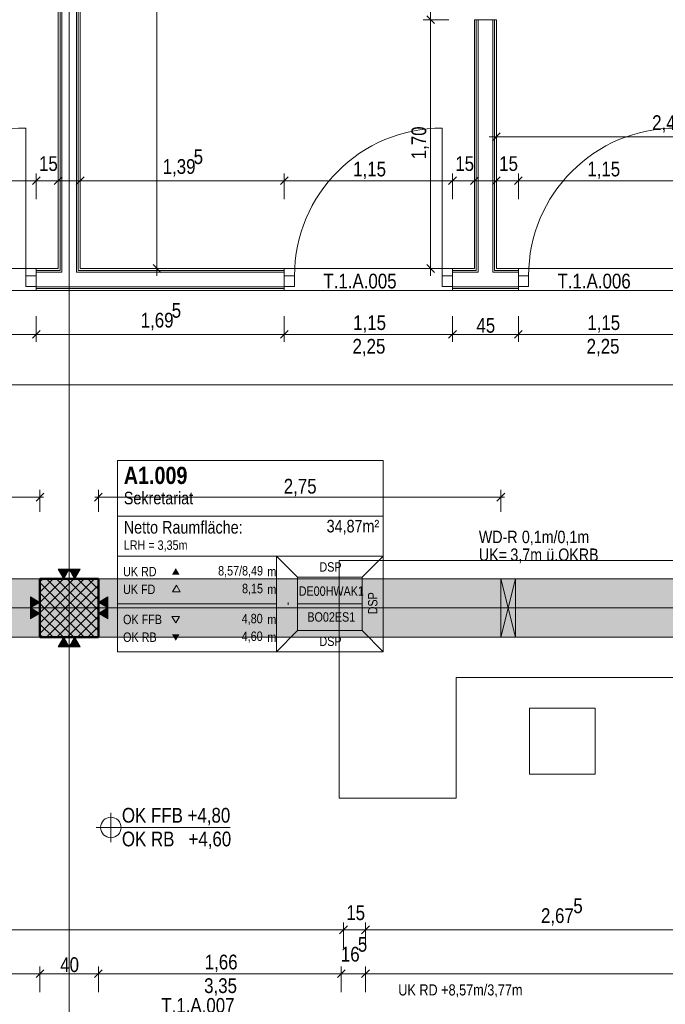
# Model space of a CAD drawing. Extents: x -620 to 3480, y 62 to 1107.
# Tile 184 of 244: x -171 to -83, y 772 to 906. Entities that reach past the tile are written whole.
import ezdxf
from ezdxf.lldxf.tags import DXFTag

# ---------------------------------------------------------------- set-up
doc = ezdxf.new("R2010")
doc.units = 0
doc.layers.get('0').update_dxf_attribs({"lineweight": 35})
for name, color, linetype, lineweight, true_color in [('00 -Bauelemente -Dämmung innen', 7, 'Continuous', 9, 0xff7fe6), ('00 -Bauelemente -Gipskarton', 7, 'Continuous', 9, 0xff7fe6), ('00_Beschriftung UZ', 3, 'Continuous', 13, 0x00ff00), ('30 -33 Aussenwände- 3 Aussenstützen', 7, 'Continuous', 50, 0x0000dd), ('30 -34 Innenwände- 11 Durchbruch', 4, 'Continuous', 9, 0x00ffff), ('30 -34 Innenwände- 2 nichttragend', 7, 'Continuous', 18, 0xff7fe6), ('30 -34 Innenwände- 4 Türen_Fenster', 9, 'Continuous', 15, 0x808080), ('30 -35 Decken- 1 Konstruktion-Träger- Stahlbeton', 7, 'grob-A06G9GKW8I', 13, 0x33aa00), ('60- 61 allgemeine Ausstattung- 1 Möbel', 7, 'Continuous', 9, 0x00cccc), ('70 -72 Beschriftung- 2 Beschriftung Bauteile', 7, 'Continuous', 9, 0x9999ff), ('70 -75 Raumstempel- 1 Raumstempel', 1, 'Continuous', 50, 0xff0000), ('70 -76 Bemaßung- 2 Allgemein', 9, 'Continuous', 5, 0x808080)]:
    doc.layers.add(name, color=color, linetype=linetype, lineweight=lineweight, true_color=true_color)
for name, color, linetype, lineweight in [('70 -71 Achsen- 1 Gebäudeachsen', 7, 'STRICHPUNKT2-A06G9GKV8I', 18), ('70 -72 Beschriftung- 5 Höhenkoten', 7, 'Continuous', 15), ('Keine', 7, 'Continuous', 9)]:
    doc.layers.add(name, color=color, linetype=linetype, lineweight=lineweight)
doc.layers.add('iwb_Schraffur_Unterzug', color=7, linetype='Continuous', lineweight=5, true_color=0xffffcc, plot=False)
doc.styles.get("Standard").update_dxf_attribs({"font": 'ARIALN.TTF'})
tags = doc.linetypes.add('grob-A06G9GKW8I', pattern=[14, 3, -8, 3]).pattern_tags.tags
tags[8:9] = [DXFTag(74, 4), DXFTag(75, 0), DXFTag(340, '0'), DXFTag(46, 0.0), DXFTag(50, 0.0), DXFTag(44, 0.0), DXFTag(45, 0.0)]
tags[6:7] = [DXFTag(74, 4), DXFTag(75, 0), DXFTag(340, '0'), DXFTag(46, 0.0), DXFTag(50, 0.0), DXFTag(44, 0.0), DXFTag(45, 0.0)]
tags[4:5] = [DXFTag(74, 4), DXFTag(75, 0), DXFTag(340, '0'), DXFTag(46, 0.0), DXFTag(50, 0.0), DXFTag(44, 0.0), DXFTag(45, 0.0)]
tags = doc.linetypes.add('STRICHPUNKT2-A06G9GKV8I', pattern=[12.7, 6.35, -3.175, 0, -3.175]).pattern_tags.tags
tags[10:11] = [DXFTag(74, 4), DXFTag(75, 0), DXFTag(340, '0'), DXFTag(46, 0.0), DXFTag(50, 0.0), DXFTag(44, 0.0), DXFTag(45, 0.0)]
tags[8:9] = [DXFTag(74, 4), DXFTag(75, 0), DXFTag(340, '0'), DXFTag(46, 0.0), DXFTag(50, 0.0), DXFTag(44, 0.0), DXFTag(45, 0.0)]
tags[6:7] = [DXFTag(74, 4), DXFTag(75, 0), DXFTag(340, '0'), DXFTag(46, 0.0), DXFTag(50, 0.0), DXFTag(44, 0.0), DXFTag(45, 0.0)]
tags[4:5] = [DXFTag(74, 4), DXFTag(75, 0), DXFTag(340, '0'), DXFTag(46, 0.0), DXFTag(50, 0.0), DXFTag(44, 0.0), DXFTag(45, 0.0)]

# ---------------------------------------------------------------- blocks, each defined once
blk = doc.blocks.new('Referenz-A06G9GKX8I')
at = {"layer": '00 -Bauelemente -Dämmung innen', "color": 0, "linetype": 'Continuous', "ltscale": 0.13}
for p, q in [((-165.51, 986.96), (-165.51, 871.86)), ((-163.51, 986.96), (-163.51, 871.86)), ((-108.61, 906.36), (-108.61, 871.86)), ((-106.61, 906.36), (-106.61, 871.86)), ((-165.51, 871.86), (-169.01, 871.86)), ((-135.11, 871.86), (-163.51, 871.86)), ((-108.61, 871.86), (-112.11, 871.86)), ((-103.11, 871.86), (-106.61, 871.86)), ((-135.11, 869.86), (-169.01, 869.86)), ((-103.11, 869.86), (-112.11, 869.86))]:
    blk.add_line(p, q, dxfattribs=at)
at = {"layer": '00 -Bauelemente -Gipskarton', "color": 0, "linetype": 'Continuous', "ltscale": 0.13}
for p, q in [((-166.01, 986.96), (-166.01, 872.36)), ((-165.76, 986.96), (-165.76, 872.11)), ((-165.51, 986.96), (-165.51, 871.86)), ((-163.51, 986.96), (-163.51, 871.86)), ((-163.26, 986.96), (-163.26, 872.11)), ((-163.01, 986.96), (-163.01, 872.36)), ((-109.11, 906.36), (-109.11, 872.36)), ((-108.86, 906.36), (-108.86, 872.11)), ((-108.61, 906.36), (-108.61, 871.86)), ((-106.61, 906.36), (-106.61, 871.86)), ((-106.36, 906.36), (-106.36, 872.11)), ((-106.11, 906.36), (-106.11, 872.36)), ((-166.01, 872.36), (-169.01, 872.36)), ((-135.11, 872.36), (-163.01, 872.36)), ((-109.11, 872.36), (-112.11, 872.36)), ((-103.11, 872.36), (-106.11, 872.36)), ((-165.76, 872.11), (-169.01, 872.11)), ((-165.51, 871.86), (-169.01, 871.86)), ((-135.11, 871.86), (-163.51, 871.86)), ((-135.11, 872.11), (-163.26, 872.11)), ((-108.86, 872.11), (-112.11, 872.11)), ((-108.61, 871.86), (-112.11, 871.86)), ((-103.11, 871.86), (-106.61, 871.86)), ((-103.11, 872.11), (-106.36, 872.11)), ((-135.11, 869.86), (-169.01, 869.86)), ((-135.11, 869.61), (-169.01, 869.61)), ((-103.11, 869.86), (-112.11, 869.86)), ((-103.11, 869.61), (-112.11, 869.61)), ((-135.11, 869.36), (-169.01, 869.36)), ((-103.11, 869.36), (-112.11, 869.36))]:
    blk.add_line(p, q, dxfattribs=at)
at = {"layer": '30 -33 Aussenwände- 3 Aussenstützen', "color": 0, "lineweight": 9}
for p, q in [((-168.51, 829.55), (-168.11, 829.96)), ((-168.51, 828.13), (-166.69, 829.96)), ((-168.51, 826.72), (-165.28, 829.96)), ((-168.51, 825.31), (-163.86, 829.96)), ((-168.51, 823.89), (-162.45, 829.96)), ((-168.51, 822.48), (-161.03, 829.96)), ((-168.51, 829.42), (-161.05, 821.96)), ((-167.63, 829.96), (-160.51, 822.84)), ((-167.62, 821.96), (-160.51, 829.06)), ((-166.22, 829.96), (-160.51, 824.25)), ((-164.81, 829.96), (-160.51, 825.66)), ((-163.39, 829.96), (-160.51, 827.08)), ((-161.98, 829.96), (-160.51, 828.49)), ((-160.56, 829.96), (-160.51, 829.91)), ((-168.51, 828.01), (-162.46, 821.96)), ((-168.51, 826.59), (-163.88, 821.96)), ((-166.21, 821.96), (-160.51, 827.65)), ((-164.51, 826.96), (-164.51, 824.96)), ((-168.51, 825.18), (-165.29, 821.96)), ((-165.51, 825.96), (-163.51, 825.96)), ((-164.79, 821.96), (-160.51, 826.24)), ((-168.51, 823.76), (-166.71, 821.96)), ((-163.38, 821.96), (-160.51, 824.82)), ((-168.51, 822.35), (-168.12, 821.96)), ((-161.96, 821.96), (-160.51, 823.41)), ((-160.55, 821.96), (-160.51, 821.99))]:
    blk.add_line(p, q, dxfattribs=at)
at = {"layer": '30 -33 Aussenwände- 3 Aussenstützen', "color": 0, "linetype": 'Continuous', "lineweight": -2, "ltscale": 0.25}
for p, q in [((-160.51, 829.96), (-168.51, 829.96)), ((-168.51, 829.96), (-168.51, 821.96)), ((-160.51, 821.96), (-160.51, 829.96)), ((-168.51, 821.96), (-160.51, 821.96))]:
    blk.add_line(p, q, dxfattribs=at)
at = {"layer": '30 -34 Innenwände- 11 Durchbruch', "color": 0, "linetype": 'Continuous', "ltscale": 0.13}
for p, q in [((-105.51, 829.96), (-103.51, 829.96)), ((-103.51, 829.96), (-105.51, 821.96)), ((-103.51, 821.96), (-105.51, 829.96)), ((-105.51, 821.96), (-105.51, 829.96)), ((-105.51, 829.96), (-103.51, 821.96)), ((-103.51, 829.96), (-105.51, 821.96)), ((-103.51, 821.96), (-103.51, 829.96)), ((-105.51, 821.96), (-103.51, 821.96))]:
    blk.add_line(p, q, dxfattribs=at)
at = {"layer": '30 -34 Innenwände- 11 Durchbruch', "color": 0, "lineweight": 0}
for points in [[(-105.51, 821.96), (-105.51, 829.96), (-104.51, 825.96)], [(-103.51, 821.96), (-104.51, 825.96), (-103.51, 829.96)]]:
    blk.add_solid(points, dxfattribs=at)
at = {"layer": '30 -34 Innenwände- 2 nichttragend', "color": 0, "linetype": 'Continuous', "ltscale": 0.18}
for p, q in [((-166.01, 986.96), (-166.01, 872.36)), ((-163.01, 986.96), (-163.01, 872.36)), ((-109.11, 906.36), (-109.11, 872.36)), ((-109.11, 906.36), (-108.86, 906.36)), ((-108.86, 906.36), (-108.61, 906.36)), ((-108.61, 906.36), (-106.61, 906.36)), ((-106.61, 906.36), (-106.36, 906.36)), ((-106.36, 906.36), (-106.11, 906.36)), ((-106.11, 906.36), (-106.11, 872.36)), ((-166.01, 872.36), (-169.01, 872.36)), ((-169.01, 872.36), (-169.01, 869.61)), ((-169.01, 872.36), (-169.01, 872.11)), ((-135.11, 872.36), (-163.01, 872.36)), ((-135.11, 872.36), (-135.11, 869.61)), ((-135.11, 872.36), (-135.11, 872.11)), ((-109.11, 872.36), (-112.11, 872.36)), ((-112.11, 872.36), (-112.11, 869.61)), ((-112.11, 872.36), (-112.11, 872.11)), ((-103.11, 872.36), (-106.11, 872.36)), ((-103.11, 872.36), (-103.11, 869.61)), ((-103.11, 872.36), (-103.11, 872.11)), ((-169.01, 872.11), (-169.01, 871.86)), ((-169.01, 871.86), (-169.01, 869.86)), ((-135.11, 872.11), (-135.11, 871.86)), ((-135.11, 871.86), (-135.11, 869.86)), ((-112.11, 872.11), (-112.11, 871.86)), ((-112.11, 871.86), (-112.11, 869.86)), ((-103.11, 872.11), (-103.11, 871.86)), ((-103.11, 871.86), (-103.11, 869.86)), ((-169.01, 869.86), (-169.01, 869.61)), ((-169.01, 869.61), (-169.01, 869.36)), ((-169.01, 869.61), (-169.01, 869.36)), ((-135.11, 869.86), (-135.11, 869.61)), ((-135.11, 869.61), (-135.11, 869.36)), ((-135.11, 869.61), (-135.11, 869.36)), ((-112.11, 869.86), (-112.11, 869.61)), ((-112.11, 869.61), (-112.11, 869.36)), ((-112.11, 869.61), (-112.11, 869.36)), ((-103.11, 869.86), (-103.11, 869.61)), ((-103.11, 869.61), (-103.11, 869.36)), ((-103.11, 869.61), (-103.11, 869.36)), ((-135.11, 869.36), (-169.01, 869.36)), ((-103.11, 869.36), (-112.11, 869.36))]:
    blk.add_line(p, q, dxfattribs=at)
at = {"layer": '30 -34 Innenwände- 4 Türen_Fenster', "color": 0, "linetype": 'grob-A06G9GKW8I', "ltscale": 0.15}
for p, q in [((-170.41, 871.36), (-170.41, 891.56)), ((-113.51, 871.36), (-113.51, 891.56)), ((-169.01, 872.36), (-192.01, 872.36)), ((-112.11, 872.36), (-135.11, 872.36)), ((-80.11, 872.36), (-103.11, 872.36)), ((-169.01, 869.36), (-192.01, 869.36)), ((-112.11, 869.36), (-135.11, 869.36)), ((-80.11, 869.36), (-103.11, 869.36))]:
    blk.add_line(p, q, dxfattribs=at)
at = {"layer": '30 -34 Innenwände- 4 Türen_Fenster', "color": 0, "linetype": 'Continuous', "ltscale": 0.15}
for p, q in [((-170.41, 869.9), (-170.41, 871.36)), ((-170.41, 871.36), (-169.01, 871.36)), ((-169.01, 871.36), (-169.01, 869.9)), ((-135.11, 869.9), (-135.11, 871.36)), ((-135.11, 871.36), (-133.71, 871.36)), ((-133.71, 871.36), (-133.71, 869.9)), ((-113.51, 869.9), (-113.51, 871.36)), ((-113.51, 871.36), (-112.11, 871.36)), ((-112.11, 871.36), (-112.11, 869.9)), ((-103.11, 869.9), (-103.11, 871.36)), ((-103.11, 871.36), (-101.71, 871.36)), ((-101.71, 871.36), (-101.71, 869.9)), ((-169.01, 869.9), (-170.41, 869.9)), ((-133.71, 869.9), (-135.11, 869.9)), ((-112.11, 869.9), (-113.51, 869.9)), ((-101.71, 869.9), (-103.11, 869.9))]:
    blk.add_line(p, q, dxfattribs=at)
at = {"layer": '30 -34 Innenwände- 4 Türen_Fenster', "color": 0, "linetype": 'grob-A06G9GKW8I', "ltscale": 0.15}
for centre in [(-170.41, 871.36), (-113.51, 871.36), (-81.51, 871.36)]:
    blk.add_ellipse(centre, major_axis=(0, 20.2), ratio=1, start_param=0, end_param=1.570796, dxfattribs=at)
at = {"layer": '30 -35 Decken- 1 Konstruktion-Träger- Stahlbeton', "color": 0}
for p, q in [((-562.01, 829.96), (-3.51, 829.96)), ((-562.01, 821.96), (-3.51, 821.96))]:
    blk.add_line(p, q, dxfattribs=at)
at = {"layer": '60- 61 allgemeine Ausstattung- 1 Möbel', "color": 0, "linetype": 'Continuous', "ltscale": 0.13}
for p, q in [((-127.61, 799.96), (-127.61, 832.46)), ((-127.61, 832.46), (-23.01, 832.46)), ((-111.61, 816.46), (-111.61, 799.96)), ((-23.01, 816.46), (-111.61, 816.46)), ((-101.61, 803.26), (-101.61, 812.26)), ((-101.61, 812.26), (-92.61, 812.26)), ((-92.61, 812.26), (-92.61, 803.26)), ((-92.61, 803.26), (-101.61, 803.26)), ((-111.61, 799.96), (-127.61, 799.96))]:
    blk.add_line(p, q, dxfattribs=at)
at = {"layer": '70 -71 Achsen- 1 Gebäudeachsen', "color": 0, "linetype": 'STRICHPUNKT2-A06G9GKV8I', "ltscale": 0.18}
for p, q in [((-164.51, 1075.9), (-164.51, 76.46)), ((-562.01, 856.46), (85.43, 856.46)), ((-562.01, 825.96), (85.43, 825.96))]:
    blk.add_line(p, q, dxfattribs=at)
at = {"layer": '70 -72 Beschriftung- 2 Beschriftung Bauteile', "color": 0}
for p, q in [((-165.26, 829.96), (-166.01, 831.26)), ((-166.01, 831.26), (-164.51, 831.26)), ((-164.51, 831.26), (-165.26, 829.96)), ((-163.76, 829.96), (-164.51, 831.26)), ((-164.51, 831.26), (-163.01, 831.26)), ((-163.01, 831.26), (-163.76, 829.96)), ((-169.81, 827.46), (-168.51, 826.71)), ((-169.81, 825.96), (-169.81, 827.46)), ((-168.51, 826.71), (-169.81, 825.96)), ((-160.51, 826.71), (-159.21, 827.46)), ((-159.21, 825.96), (-160.51, 826.71)), ((-159.21, 827.46), (-159.21, 825.96)), ((-169.81, 825.96), (-168.51, 825.21)), ((-169.81, 824.46), (-169.81, 825.96)), ((-168.51, 825.21), (-169.81, 824.46)), ((-160.51, 825.21), (-159.21, 825.96)), ((-159.21, 824.46), (-160.51, 825.21)), ((-159.21, 825.96), (-159.21, 824.46)), ((-166.01, 820.66), (-165.26, 821.96)), ((-165.26, 821.96), (-164.51, 820.66)), ((-164.51, 820.66), (-163.76, 821.96)), ((-163.76, 821.96), (-163.01, 820.66)), ((-164.51, 820.66), (-166.01, 820.66)), ((-163.01, 820.66), (-164.51, 820.66))]:
    blk.add_line(p, q, dxfattribs=at)
at = {"layer": '70 -72 Beschriftung- 2 Beschriftung Bauteile', "color": 0, "lineweight": 0}
for points in [[(-165.26, 829.96), (-166.01, 831.26), (-165.26, 831.26)], [(-165.26, 829.96), (-165.26, 831.26), (-164.51, 831.26)], [(-163.76, 829.96), (-164.51, 831.26), (-163.76, 831.26)], [(-163.76, 829.96), (-163.76, 831.26), (-163.01, 831.26)], [(-169.81, 825.96), (-169.81, 827.46), (-168.51, 826.71)], [(-159.21, 825.96), (-160.51, 826.71), (-159.21, 827.46)], [(-169.81, 824.46), (-169.81, 825.96), (-168.51, 825.21)], [(-159.21, 824.46), (-160.51, 825.21), (-159.21, 825.96)], [(-165.26, 820.66), (-166.01, 820.66), (-165.26, 821.96)], [(-165.26, 820.66), (-165.26, 821.96), (-164.51, 820.66)], [(-163.76, 820.66), (-164.51, 820.66), (-163.76, 821.96)], [(-163.76, 820.66), (-163.76, 821.96), (-163.01, 820.66)]]:
    blk.add_solid(points, dxfattribs=at)
at = {"layer": '70 -72 Beschriftung- 5 Höhenkoten', "color": 0, "linetype": 'Continuous', "ltscale": 0.15}
for p, q in [((-158.81, 793.96), (-158.81, 797.96)), ((-158.81, 795.96), (-158.81, 797.36)), ((-160.81, 795.96), (-142.5, 795.96)), ((-160.21, 795.96), (-158.81, 795.96)), ((-157.41, 795.96), (-158.81, 795.96)), ((-158.81, 795.96), (-158.81, 794.56))]:
    blk.add_line(p, q, dxfattribs=at)
for major_axis in [(0, 1.4), (1.4, 0), (-1.4, 0), (0, -1.4)]:
    blk.add_ellipse((-158.81, 795.96), major_axis=major_axis, ratio=1, start_param=0, end_param=1.570796, dxfattribs=at)
at = {"layer": '70 -75 Raumstempel- 1 Raumstempel', "color": 0, "lineweight": 9}
for p, q in [((-157.9, 846.12), (-157.9, 819.98)), ((-121.58, 846.12), (-157.9, 846.12)), ((-121.58, 819.98), (-121.58, 846.12)), ((-121.58, 838.52), (-157.9, 838.52)), ((-157.9, 833.05), (-136.17, 833.05)), ((-133.29, 830.15), (-136.17, 833.05)), ((-121.58, 833.05), (-136.17, 833.05)), ((-136.17, 833.05), (-136.17, 819.98)), ((-124.46, 830.15), (-121.58, 833.05)), ((-149.86, 829.09), (-150.39, 828.18)), ((-149.34, 828.18), (-149.86, 829.09)), ((-133.29, 822.87), (-133.29, 830.15)), ((-133.29, 830.15), (-124.46, 830.15)), ((-124.46, 822.87), (-124.46, 830.15)), ((-150.39, 828.18), (-149.34, 828.18)), ((-157.9, 826.51), (-136.17, 826.51)), ((-124.46, 826.51), (-133.29, 826.51)), ((-149.94, 823.91), (-150.46, 824.81)), ((-150.46, 824.81), (-149.41, 824.81)), ((-149.41, 824.81), (-149.94, 823.91)), ((-133.29, 822.87), (-136.17, 819.98)), ((-133.29, 822.87), (-124.46, 822.87)), ((-124.46, 822.87), (-121.58, 819.98)), ((-121.58, 819.98), (-157.9, 819.98))]:
    blk.add_line(p, q, dxfattribs=at)
at = {"layer": '70 -75 Raumstempel- 1 Raumstempel', "color": 0, "linetype": 'Continuous', "ltscale": 0.5}
for p, q in [((-160.51, 829.96), (-168.51, 829.96)), ((-168.51, 829.96), (-168.51, 821.96)), ((-160.51, 821.96), (-160.51, 829.96)), ((-168.51, 821.96), (-160.51, 821.96))]:
    blk.add_line(p, q, dxfattribs=at)
at = {"layer": '70 -75 Raumstempel- 1 Raumstempel', "color": 0, "lineweight": 0}
for points in [[(-149.41, 830.5), (-149.94, 831.41), (-150.46, 830.5)], [(-149.41, 822.37), (-149.94, 821.47), (-150.46, 822.37)]]:
    blk.add_solid(points, dxfattribs=at)
at = {"layer": '70 -76 Bemaßung- 2 Allgemein', "color": 0, "linetype": 'Continuous', "ltscale": 0.13}
for p, q in [((-152.51, 873.42), (-152.51, 985.9)), ((-115.11, 905.36), (-115.11, 907.42)), ((-115.11, 907.36), (-115.11, 905.3)), ((-112.61, 906.36), (-116.11, 906.36)), ((-112.61, 906.36), (-116.11, 906.36)), ((-115.11, 873.42), (-115.11, 905.3)), ((-106.11, 887.86), (-106.11, 891.36)), ((-107.11, 890.36), (-105.05, 890.36)), ((-59.07, 890.36), (-105.05, 890.36)), ((-170.07, 884.36), (-190.95, 884.36)), ((-170.07, 884.36), (-171.13, 884.36)), ((-168.01, 884.36), (-170.07, 884.36)), ((-168.01, 884.36), (-170.07, 884.36)), ((-169.01, 881.86), (-169.01, 885.36)), ((-169.01, 881.86), (-169.01, 885.36)), ((-166.01, 884.36), (-169.01, 884.36)), ((-167.01, 884.36), (-164.95, 884.36)), ((-166.01, 881.86), (-166.01, 885.36)), ((-164.95, 884.36), (-163.89, 884.36)), ((-164.01, 884.36), (-161.95, 884.36)), ((-163.01, 881.86), (-163.01, 885.36)), ((-136.17, 884.36), (-161.95, 884.36)), ((-134.11, 884.36), (-136.17, 884.36)), ((-136.11, 884.36), (-134.05, 884.36)), ((-135.11, 881.86), (-135.11, 885.36)), ((-135.11, 881.86), (-135.11, 885.36)), ((-113.17, 884.36), (-134.05, 884.36)), ((-113.17, 884.36), (-114.23, 884.36)), ((-111.11, 884.36), (-113.17, 884.36)), ((-111.11, 884.36), (-113.17, 884.36)), ((-112.11, 881.86), (-112.11, 885.36)), ((-112.11, 881.86), (-112.11, 885.36)), ((-109.11, 884.36), (-112.11, 884.36)), ((-110.11, 884.36), (-108.05, 884.36)), ((-109.11, 881.86), (-109.11, 885.36)), ((-107.17, 884.36), (-108.23, 884.36)), ((-108.05, 884.36), (-106.99, 884.36)), ((-105.11, 884.36), (-107.17, 884.36)), ((-106.11, 881.86), (-106.11, 885.36)), ((-103.11, 884.36), (-106.11, 884.36)), ((-104.11, 884.36), (-102.05, 884.36)), ((-104.11, 884.36), (-102.05, 884.36)), ((-103.11, 881.86), (-103.11, 885.36)), ((-103.11, 881.86), (-103.11, 885.36)), ((-81.17, 884.36), (-102.05, 884.36)), ((-102.05, 884.36), (-100.99, 884.36)), ((-155.01, 872.36), (-151.51, 872.36)), ((-152.51, 871.36), (-152.51, 873.42)), ((-112.61, 872.36), (-116.11, 872.36)), ((-115.11, 871.36), (-115.11, 873.42)), ((-169.01, 865.86), (-169.01, 862.36)), ((-169.01, 865.86), (-169.01, 862.36)), ((-135.11, 865.86), (-135.11, 862.36)), ((-135.11, 865.86), (-135.11, 862.36)), ((-112.11, 865.86), (-112.11, 862.36)), ((-112.11, 865.86), (-112.11, 862.36)), ((-103.11, 865.86), (-103.11, 862.36)), ((-103.11, 865.86), (-103.11, 862.36)), ((-170.07, 863.36), (-190.95, 863.36)), ((-168.01, 863.36), (-170.07, 863.36)), ((-170.01, 863.36), (-167.95, 863.36)), ((-136.17, 863.36), (-167.95, 863.36)), ((-134.11, 863.36), (-136.17, 863.36)), ((-136.11, 863.36), (-134.05, 863.36)), ((-113.17, 863.36), (-134.05, 863.36)), ((-111.11, 863.36), (-113.17, 863.36)), ((-113.11, 863.36), (-111.05, 863.36)), ((-104.17, 863.36), (-111.05, 863.36)), ((-102.11, 863.36), (-104.17, 863.36)), ((-104.11, 863.36), (-102.05, 863.36)), ((-81.17, 863.36), (-102.05, 863.36)), ((-167.98, 841.63), (-169.04, 840.57)), ((-168.51, 839.1), (-168.51, 842.1)), ((-161.04, 840.57), (-159.98, 841.63)), ((-160.51, 839.1), (-160.51, 842.1)), ((-104.98, 841.63), (-106.04, 840.57)), ((-105.51, 839.1), (-105.51, 842.1)), ((-169.57, 841.1), (-214.95, 841.1)), ((-168.01, 841.1), (-169.57, 841.1)), ((-161.01, 841.1), (-159.45, 841.1)), ((-106.57, 841.1), (-159.45, 841.1)), ((-105.01, 841.1), (-106.57, 841.1)), ((-128.07, 781.96), (-230.75, 781.96)), ((-128.07, 781.96), (-129.13, 781.96)), ((-126.01, 781.96), (-128.07, 781.96)), ((-126.01, 781.96), (-128.07, 781.96)), ((-127.01, 779.46), (-127.01, 782.96)), ((-127.01, 779.46), (-127.01, 782.96)), ((-124.01, 781.96), (-127.01, 781.96)), ((-125.01, 781.96), (-122.95, 781.96)), ((-125.01, 781.96), (-122.95, 781.96)), ((-124.01, 779.46), (-124.01, 782.96)), ((-124.01, 779.46), (-124.01, 782.96)), ((-122.95, 781.96), (-121.89, 781.96)), ((-71.57, 781.96), (-122.95, 781.96)), ((-168.51, 773.46), (-168.51, 776.96)), ((-168.51, 773.46), (-168.51, 776.96)), ((-160.51, 773.46), (-160.51, 776.96)), ((-160.51, 773.46), (-160.51, 776.96)), ((-127.31, 773.46), (-127.31, 776.96)), ((-127.31, 773.46), (-127.31, 776.96)), ((-124.01, 773.46), (-124.01, 776.96)), ((-124.01, 773.46), (-124.01, 776.96)), ((-169.57, 775.96), (-230.75, 775.96)), ((-167.51, 775.96), (-169.57, 775.96)), ((-169.51, 775.96), (-167.45, 775.96)), ((-161.57, 775.96), (-167.45, 775.96)), ((-159.51, 775.96), (-161.57, 775.96)), ((-161.51, 775.96), (-159.45, 775.96)), ((-128.37, 775.96), (-159.45, 775.96)), ((-128.37, 775.96), (-129.43, 775.96)), ((-126.31, 775.96), (-128.37, 775.96)), ((-126.31, 775.96), (-128.37, 775.96)), ((-124.01, 775.96), (-127.31, 775.96)), ((-125.01, 775.96), (-122.95, 775.96)), ((-125.01, 775.96), (-122.95, 775.96)), ((-122.95, 775.96), (-121.89, 775.96)), ((-4.57, 775.96), (-122.95, 775.96))]:
    blk.add_line(p, q, dxfattribs=at)
at = {"layer": '70 -76 Bemaßung- 2 Allgemein', "color": 0, "linetype": 'Continuous', "lineweight": 20, "ltscale": 0.2}
for p, q in [((-114.58, 905.83), (-115.64, 906.89)), ((-115.64, 906.89), (-114.58, 905.83)), ((-106.64, 889.83), (-105.58, 890.89)), ((-168.48, 884.89), (-169.54, 883.83)), ((-168.48, 884.89), (-169.54, 883.83)), ((-166.54, 883.83), (-165.48, 884.89)), ((-163.54, 883.83), (-162.48, 884.89)), ((-135.64, 883.83), (-134.58, 884.89)), ((-134.58, 884.89), (-135.64, 883.83)), ((-111.58, 884.89), (-112.64, 883.83)), ((-111.58, 884.89), (-112.64, 883.83)), ((-109.64, 883.83), (-108.58, 884.89)), ((-105.58, 884.89), (-106.64, 883.83)), ((-103.64, 883.83), (-102.58, 884.89)), ((-103.64, 883.83), (-102.58, 884.89)), ((-151.98, 871.83), (-153.04, 872.89)), ((-114.58, 871.83), (-115.64, 872.89)), ((-168.48, 863.89), (-169.54, 862.83)), ((-169.54, 862.83), (-168.48, 863.89)), ((-135.64, 862.83), (-134.58, 863.89)), ((-134.58, 863.89), (-135.64, 862.83)), ((-112.64, 862.83), (-111.58, 863.89)), ((-111.58, 863.89), (-112.64, 862.83)), ((-102.58, 863.89), (-103.64, 862.83)), ((-103.64, 862.83), (-102.58, 863.89)), ((-126.48, 782.49), (-127.54, 781.43)), ((-126.48, 782.49), (-127.54, 781.43)), ((-124.54, 781.43), (-123.48, 782.49)), ((-124.54, 781.43), (-123.48, 782.49)), ((-169.04, 775.43), (-167.98, 776.49)), ((-167.98, 776.49), (-169.04, 775.43)), ((-161.04, 775.43), (-159.98, 776.49)), ((-159.98, 776.49), (-161.04, 775.43)), ((-126.78, 776.49), (-127.84, 775.43)), ((-126.78, 776.49), (-127.84, 775.43)), ((-124.54, 775.43), (-123.48, 776.49)), ((-124.54, 775.43), (-123.48, 776.49))]:
    blk.add_line(p, q, dxfattribs=at)
at = {"layer": '00_Beschriftung UZ', "color": 0, "linetype": 'ByBlock', "lineweight": 5, "ltscale": 0.13, "insert": (-119.52, 774.51), "char_height": 1.5103, "attachment_point": 1}
blk.add_mtext('{\\fArial Narrow;UK RD +8,57m/3,77m}', dxfattribs=at)
at = {"layer": '30 -34 Innenwände- 11 Durchbruch', "color": 0, "linetype": 'Continuous', "ltscale": 0.13, "char_height": 1.7, "attachment_point": 1}
for s, insert in [('{\\fArial Narrow;WD-R}', (-108.51, 836.52)), ('{\\fArial Narrow;0,1m/0,1m}', (-102.63, 836.52)), ('{\\fArial Narrow;UK=}', (-108.51, 834.09)), ('{\\fArial Narrow;3,7m}', (-104.2, 834.09)), ('{\\fArial Narrow;ü.OKRB}', (-99.29, 834.09))]:
    blk.add_mtext(s, dxfattribs=dict(at, insert=insert))
at = {"layer": '70 -72 Beschriftung- 5 Höhenkoten', "color": 0, "linetype": 'ByBlock', "ltscale": 0.15, "char_height": 2.0138, "attachment_point": 1}
for s, insert in [('{\\fArial Narrow;OK FFB +4,80}', (-157.3, 798.63)), ('{\\fArial Narrow;OK RB   +4,60}', (-157.3, 795.39))]:
    blk.add_mtext(s, dxfattribs=dict(at, insert=insert))
at = {"layer": '70 -75 Raumstempel- 1 Raumstempel', "color": 0, "linetype": 'Continuous', "ltscale": 0.5, "attachment_point": 1}
for s, insert, char_height, rotation in [('{\\fArial Narrow|b1|i0;A1.009}', (-157.04, 845.26), 2.3536, 0), ('{\\fArial Narrow;Sekretariat}', (-157.04, 841.84), 1.7117, 0), ('{\\fArial Narrow;Netto Raumfläche:}', (-157.04, 837.84), 1.7117, 0), ('{\\fArial Narrow;34,87m²}', (-129.32, 838), 1.7117, 0), ('{\\fArial Narrow;LRH = 3,35m}', (-157.04, 835.19), 1.2838, 0), ('{\\fArial Narrow;8,57/8,49}', (-144.15, 831.69), 1.2838, 0), ('{\\fArial Narrow;DSP}', (-130.3, 832.21), 1.2838, 0), ('{\\fArial Narrow;UK RD}', (-157.14, 831.58), 1.2838, 0), ('{\\fArial Narrow;m}', (-137.42, 831.57), 1.2838, 0), ('{\\fArial Narrow;UK FD}', (-157.14, 829.15), 1.2838, 0), ('{\\fArial Narrow;8,15}', (-140.88, 829.26), 1.2838, 0), ('{\\fArial Narrow;m}', (-137.42, 829.14), 1.2838, 0), ('{\\fArial Narrow;DE00HWAK1}', (-133.13, 828.91), 1.2838, 0), ('{\\fArial Narrow;DSP}', (-123.66, 825.09), 1.2838, 90), ('{\\fArial Narrow;-}', (-135.38, 826.31), 1.2838, 90), ('{\\fArial Narrow;OK FFB}', (-157.14, 825.03), 1.2838, 0), ('{\\fArial Narrow;4,80}', (-140.92, 825.15), 1.2838, 0), ('{\\fArial Narrow;BO02ES1}', (-131.95, 825.37), 1.2838, 0), ('{\\fArial Narrow;m}', (-137.42, 825.03), 1.2838, 0), ('{\\fArial Narrow;OK RB}', (-157.14, 822.61), 1.2838, 0), ('{\\fArial Narrow;4,60}', (-140.92, 822.74), 1.2838, 0), ('{\\fArial Narrow;m}', (-137.42, 822.61), 1.2838, 0), ('{\\fArial Narrow;DSP}', (-130.3, 822.05), 1.2838, 0)]:
    blk.add_mtext(s, dxfattribs=dict(at, insert=insert, char_height=char_height, rotation=rotation))
at = {"layer": '70 -76 Bemaßung- 2 Allgemein', "color": 0, "linetype": 'Continuous', "ltscale": 0.13, "insert": (-117.73, 887.29), "char_height": 2.0138, "attachment_point": 1, "rotation": 90}
blk.add_mtext('{\\fArial Narrow;1,70}', dxfattribs=at)
at = {"layer": '70 -76 Bemaßung- 2 Allgemein', "color": 0, "linetype": 'Continuous', "ltscale": 0.13, "char_height": 2.0138, "attachment_point": 1}
for s, insert in [('{\\fArial Narrow;2,40}', (-84.82, 893.31)), ('{\\fArial Narrow;5}', (-147.49, 888.65)), ('{\\fArial Narrow;15}', (-168.63, 887.71)), ('{\\fArial Narrow;1,39}', (-151.73, 887.31)), ('{\\fArial Narrow;1,15}', (-125.69, 886.97)), ('{\\fArial Narrow;15}', (-111.73, 887.71)), ('{\\fArial Narrow;15}', (-105.73, 887.71)), ('{\\fArial Narrow;1,15}', (-93.69, 886.97)), ('{\\fArial Narrow;5}', (-150.49, 867.65)), ('{\\fArial Narrow;1,69}', (-154.73, 866.31)), ('{\\fArial Narrow;1,15}', (-125.69, 865.97)), ('{\\fArial Narrow;45}', (-108.84, 865.6)), ('{\\fArial Narrow;1,15}', (-93.69, 865.97)), ('{\\fArial Narrow;2,25}', (-125.78, 862.74)), ('{\\fArial Narrow;2,25}', (-93.78, 862.74)), ('{\\fArial Narrow;2,75}', (-135.18, 843.61)), ('{\\fArial Narrow;5}', (-95.6, 786.25)), ('{\\fArial Narrow;15}', (-126.63, 785.31)), ('{\\fArial Narrow;2,67}', (-100.02, 784.91)), ('{\\fArial Narrow;5}', (-125.05, 780.99)), ('{\\fArial Narrow;16}', (-127.37, 779.64)), ('{\\fArial Narrow;40}', (-165.73, 778.21)), ('{\\fArial Narrow;1,66}', (-145.98, 778.57)), ('{\\fArial Narrow;3,35}', (-146.06, 775.34))]:
    blk.add_mtext(s, dxfattribs=dict(at, insert=insert))
at = {"layer": 'Keine', "color": 0, "linetype": 'Continuous', "ltscale": 0.13, "char_height": 2.0138, "attachment_point": 1}
for s, insert in [('{\\fArial Narrow;T.1.A.005}', (-129.76, 871.65)), ('{\\fArial Narrow;T.1.A.006}', (-97.76, 871.65)), ('{\\fArial Narrow;T.1.A.007}', (-151.91, 772.64))]:
    blk.add_mtext(s, dxfattribs=dict(at, insert=insert))
blk = doc.blocks.new('Referenz-A06G9GKZ8I')
at = {"layer": 'iwb_Schraffur_Unterzug', "linetype": 'Continuous', "ltscale": 0.13}
for points in [[(-562.01, 829.96), (-3.51, 829.96), (-562.01, 828.82)], [(-562.01, 828.82), (-3.51, 829.96), (-3.51, 821.96)], [(-562.01, 828.82), (-3.51, 821.96), (-562.01, 823.09)], [(-562.01, 823.09), (-3.51, 821.96), (-562.01, 821.96)]]:
    blk.add_solid(points, dxfattribs=at)

msp = doc.modelspace()

# ---------------------------------------------------------------- block references
at = {"color": 8, "lineweight": 25, "ltscale": 0.25, "true_color": 0x808080}
for name in ['Referenz-A06G9GKX8I', 'Referenz-A06G9GKZ8I']:
    msp.add_blockref(name, (0, 0), dxfattribs=at)

doc.saveas('drawing.dxf')
